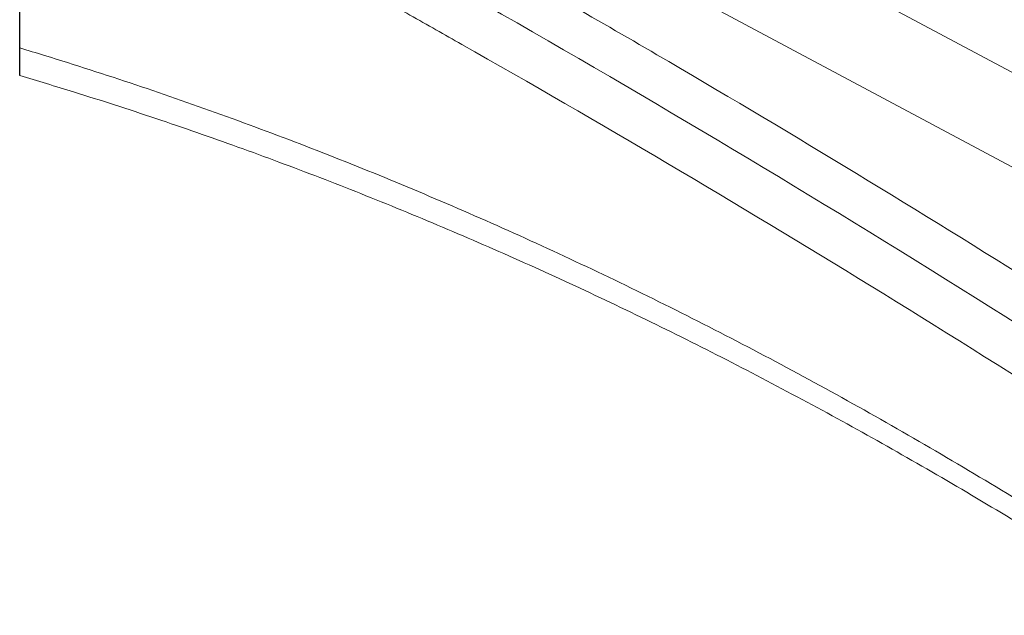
# Model space of a CAD drawing. Header units: millimetres. Extents: x -46 to 5160, y -5105 to -1541.
# Tile 92 of 104: x 5032 to 5070, y -4746 to -4723. Entities that reach past the tile are written whole.
import ezdxf

# ---------------------------------------------------------------- set-up
doc = ezdxf.new("R2010")
doc.units = ezdxf.units.MM
doc.header["$LTSCALE"] = 0.3175
doc.layers.add('1轮廓实线层', color=7, linetype='Continuous', lineweight=18)

# ---------------------------------------------------------------- blocks, each defined once
blk = doc.blocks.new('MR10C-1488-Z')
blk.add_line((5913.282, -5119.664), (5913.282, -5109.265))
at = {"layer": '1轮廓实线层'}
for p, q in [((5963.776, -5126.213), (5922.083, -5103.91)), ((5918.12, -5105.419), (5962.267, -5129.034))]:
    blk.add_line(p, q, dxfattribs=at)
for points, knots in [([(5915.272, -5106.488), (5917.887, -5107.848), (5920.488, -5109.23), (5925.537, -5111.967), (5927.986, -5113.319), (5930.728, -5114.863), (5931.032, -5115.035), (5931.641, -5115.379), (5932.553, -5115.896), (5934.678, -5117.109), (5936.492, -5118.159), (5942.524, -5121.684), (5947.3, -5124.579), (5952.027, -5127.549)], [0.2646096, 0.2646096, 0.2646096, 0.2646096, 0.4178219, 0.4178219, 0.5633664, 0.5633664, 0.5815595, 0.5815595, 0.5997526, 0.6361387, 0.708911, 0.708911, 1, 1, 1, 1]), ([(5913.888, -5107.556), (5914.023, -5107.626), (5914.158, -5107.697), (5927.295, -5114.555), (5939.932, -5121.849), (5955.94, -5132.005), (5959.634, -5134.415), (5963.295, -5136.87)], [0.2109708, 0.2109708, 0.2109708, 0.2109708, 0.2172168, 0.2172168, 0.8177813, 0.8177813, 1, 1, 1, 1]), ([(5961.24, -5137.541), (5956.186, -5134.183), (5951.075, -5130.914), (5940.735, -5124.556), (5935.507, -5121.466), (5929.89, -5118.278), (5929.56, -5118.091), (5928.898, -5117.717), (5928.567, -5117.531), (5927.573, -5116.973), (5925.583, -5115.861), (5920.921, -5113.296), (5916.895, -5111.149), (5913.894, -5109.583), (5913.589, -5109.424), (5913.285, -5109.266)], [0, 0, 0, 0, 0.2508269, 0.2508269, 0.5016539, 0.5016539, 0.5173306, 0.5173306, 0.5330073, 0.5330073, 0.5643606, 0.6270674, 0.7524808, 0.7524808, 0.7666184, 0.7666184, 0.7666184, 0.7666184]), ([(5913.282, -5118.601), (5913.601, -5118.697), (5915.086, -5119.15), (5917.732, -5120.002), (5921.21, -5121.217), (5924.677, -5122.521), (5928.13, -5123.915), (5931.572, -5125.399), (5935, -5126.972), (5938.416, -5128.634), (5941.82, -5130.386), (5945.21, -5132.229), (5948.588, -5134.162), (5951.953, -5136.186), (5954.849, -5138.014), (5956.623, -5139.176), (5957.281, -5139.613)], [0.1748846, 0.1748846, 0.1748846, 0.1748846, 0.1924094, 0.2565459, 0.3206824, 0.3848189, 0.4489554, 0.5130919, 0.5772283, 0.6413648, 0.7055013, 0.7696378, 0.8337743, 0.8979107, 0.9620472, 1, 1, 1, 1]), ([(5913.282, -5119.664), (5913.969, -5119.866), (5915.709, -5120.393), (5918.497, -5121.295), (5921.646, -5122.391), (5924.787, -5123.562), (5927.922, -5124.81), (5931.051, -5126.133), (5934.17, -5127.532), (5937.278, -5129.004), (5940.371, -5130.55), (5943.45, -5132.168), (5946.516, -5133.86), (5949.568, -5135.624), (5952.599, -5137.458), (5955.111, -5139.045), (5956.609, -5140.024), (5957.109, -5140.354)], [0.1934834, 0.1934834, 0.1934834, 0.1934834, 0.2307169, 0.2877813, 0.3447912, 0.401779, 0.4587774, 0.5158076, 0.5728981, 0.6299128, 0.6868723, 0.7438099, 0.8007587, 0.8577411, 0.9147814, 0.9714776, 1, 1, 1, 1])]:
    blk.add_open_spline(points, degree=3, knots=knots, dxfattribs=at)

msp = doc.modelspace()

# ---------------------------------------------------------------- block references
msp.add_blockref('MR10C-1488-Z', (-881.05639, 394.42824))

doc.saveas('drawing.dxf')
